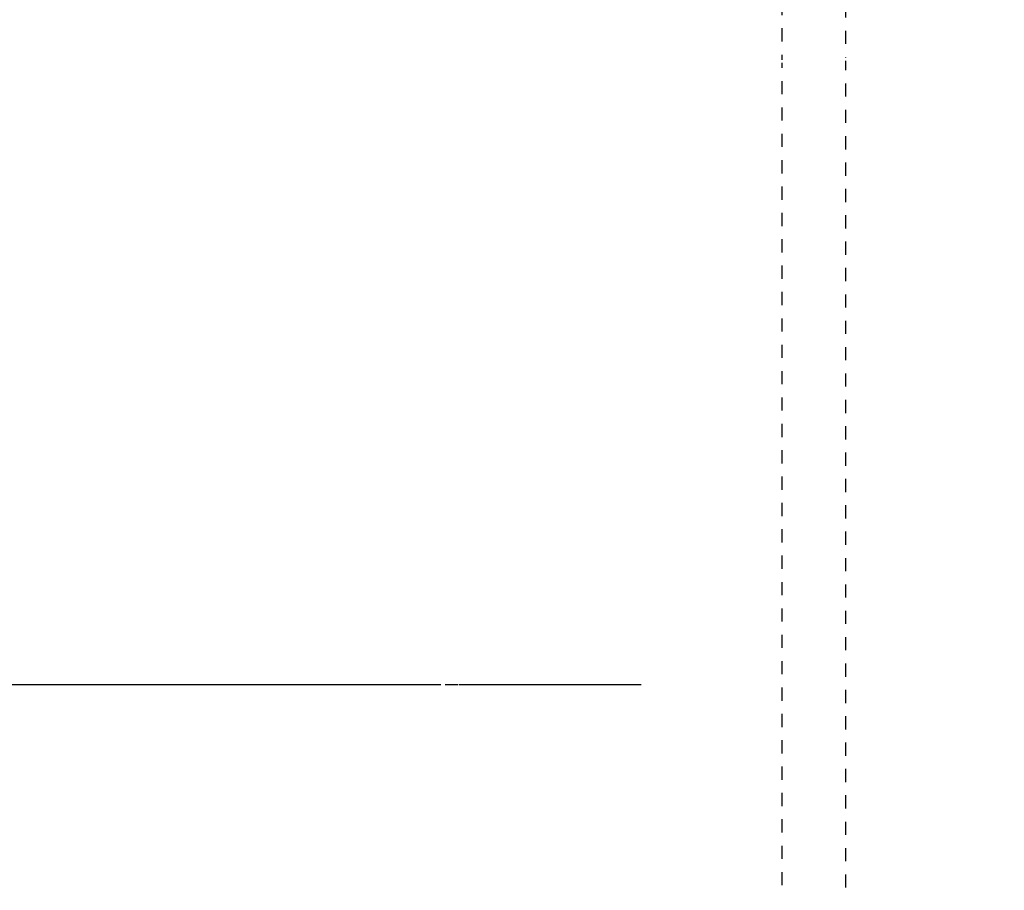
# Model space of a CAD drawing. Header units: millimetres. Extents: x -38031 to 123247, y -16330 to 129979.
# Tile 139 of 148: x 54982 to 55760, y 27858 to 28545. Entities that reach past the tile are written whole.
import ezdxf

# ---------------------------------------------------------------- set-up
doc = ezdxf.new("R2010")
doc.units = ezdxf.units.MM
doc.header["$LTSCALE"] = 50
doc.linetypes.add('STYLE_01', pattern=[0.41664, 0.20828, -0.20836])
doc.layers.add('AL$1A---_ALGEMEEN', color=8, linetype='Continuous')
doc.layers.add('BOUWKUNDIG', color=8, linetype='Continuous')

# ---------------------------------------------------------------- blocks, each defined once
blk = doc.blocks.new('Group-36')
at = {"color": 0, "linetype": 'STYLE_01'}
blk.add_wipeout([(-776, 669.99), (-726, 669.99), (-726, -2630.01), (-776, -2630.01)], dxfattribs=at).dxf.layer = 'AL$1A---_ALGEMEEN'
at = {"layer": 'AL$1A---_ALGEMEEN', "color": 0, "linetype": 'STYLE_01'}
blk.add_lwpolyline([(-776, 669.99), (-726, 669.99), (-726, -2630.01), (-776, -2630.01)], close=True, dxfattribs=at)
blk = doc.blocks.new('Group-38')
at = {"layer": 'AL$1A---_ALGEMEEN', "color": 0}
blk.add_blockref('Group-36', (0, 0), dxfattribs=at)
blk = doc.blocks.new('200254 W 210 11-06-2007')
for points in [[(19378.45, 3428.06), (19375.45, 3428.06), (19375.45, 3440.75), (19354.65, 3440.75), (19354.65, 3443.75), (19378.45, 3443.75)], [(19375.45, 3390.98), (19378.45, 3390.98), (19378.45, 3360.13), (19375.45, 3360.13)], [(19375.45, 3323.05), (19378.45, 3323.05), (19378.45, 3306.45), (19375.45, 3306.45)], [(18802.05, 3268.05), (18802.05, 3272.33), (18946.45, 3272.33), (18946.45, 3270.05), (18951.43, 3270.05), (18951.43, 3272.33), (18980.65, 3272.33), (18980.65, 3270.05), (18985.65, 3270.05), (18985.65, 3268.05), (18980.65, 3268.05)], [(19287.82, 3049.9), (19267.05, 3070.68), (19267.05, 3078.45), (19270.05, 3078.45), (19270.05, 3071.92), (19291.64, 3050.33)], [(18943.95, 3042.64), (18946.35, 3042.64), (18946.35, 3001.89), (18944.95, 3001.89), (18944.92, 3001.89), (18944.9, 3001.89), (18944.88, 3001.89), (18944.85, 3001.89), (18944.83, 3001.9), (18944.8, 3001.9), (18944.78, 3001.9), (18944.75, 3001.91), (18944.73, 3001.91), (18944.71, 3001.92), (18944.68, 3001.92), (18944.66, 3001.93), (18944.64, 3001.94), (18944.61, 3001.95), (18944.59, 3001.95), (18944.57, 3001.96), (18944.54, 3001.97), (18944.52, 3001.98), (18944.5, 3001.99), (18944.48, 3002.01), (18944.46, 3002.02), (18944.44, 3002.03), (18944.41, 3002.04), (18944.39, 3002.06), (18944.37, 3002.07), (18944.35, 3002.08), (18944.33, 3002.1), (18944.31, 3002.11), (18944.3, 3002.13), (18944.28, 3002.15), (18944.26, 3002.16), (18944.24, 3002.18), (18944.23, 3002.2), (18944.21, 3002.22), (18944.19, 3002.23), (18944.18, 3002.25), (18944.16, 3002.27), (18944.15, 3002.29), (18944.13, 3002.31), (18944.12, 3002.33), (18944.1, 3002.35), (18944.09, 3002.37), (18944.08, 3002.39), (18944.07, 3002.42), (18944.06, 3002.44), (18944.05, 3002.46), (18944.04, 3002.48), (18944.03, 3002.51), (18944.02, 3002.53), (18944.01, 3002.55), (18944, 3002.57), (18943.99, 3002.6), (18943.99, 3002.62), (18943.98, 3002.64), (18943.97, 3002.67), (18943.97, 3002.69), (18943.96, 3002.72), (18943.96, 3002.74), (18943.96, 3002.77), (18943.95, 3002.79), (18943.95, 3002.81), (18943.95, 3002.84), (18943.95, 3002.86), (18943.95, 3002.89)], [(19061.69, 3025.61), (19062.05, 3025.61), (19062.05, 3021.98), (19061.69, 3021.98)]]:
    blk.add_wipeout(points).dxf.layer = 'AL$1A---_ALGEMEEN'
for points in [[(18802.05, 3273.33), (18802.05, 3275.33), (18802.05, 3275.35), (18802.05, 3275.37), (18802.05, 3275.4), (18802.05, 3275.42), (18802.06, 3275.45), (18802.06, 3275.47), (18802.06, 3275.5), (18802.07, 3275.52), (18802.07, 3275.54), (18802.08, 3275.57), (18802.09, 3275.59), (18802.09, 3275.62), (18802.1, 3275.64), (18802.11, 3275.66), (18802.12, 3275.69), (18802.13, 3275.71), (18802.13, 3275.73), (18802.15, 3275.75), (18802.16, 3275.77), (18802.17, 3275.8), (18802.18, 3275.82), (18802.19, 3275.84), (18802.2, 3275.86), (18802.22, 3275.88), (18802.23, 3275.9), (18802.25, 3275.92), (18802.26, 3275.94), (18802.28, 3275.96), (18802.29, 3275.98), (18802.31, 3276), (18802.32, 3276.01), (18802.34, 3276.03), (18802.36, 3276.05), (18802.38, 3276.07), (18802.4, 3276.08), (18802.41, 3276.1), (18802.43, 3276.11), (18802.45, 3276.13), (18802.47, 3276.14), (18802.49, 3276.16), (18802.51, 3276.17), (18802.54, 3276.18), (18802.56, 3276.2), (18802.58, 3276.21), (18802.6, 3276.22), (18802.62, 3276.23), (18802.64, 3276.24), (18802.67, 3276.25), (18802.69, 3276.26), (18802.71, 3276.27), (18802.74, 3276.27), (18802.76, 3276.28), (18802.78, 3276.29), (18802.81, 3276.3), (18802.83, 3276.3), (18802.85, 3276.31), (18802.88, 3276.31), (18802.9, 3276.31), (18802.93, 3276.32), (18802.95, 3276.32), (18802.98, 3276.32), (18803, 3276.32), (18803.02, 3276.33), (18803.05, 3276.33), (18874.25, 3276.33), (18945.45, 3276.33), (18945.47, 3276.33), (18945.5, 3276.32), (18945.52, 3276.32), (18945.55, 3276.32), (18945.57, 3276.32), (18945.6, 3276.31), (18945.62, 3276.31), (18945.64, 3276.31), (18945.67, 3276.3), (18945.69, 3276.3), (18945.72, 3276.29), (18945.74, 3276.28), (18945.76, 3276.27), (18945.79, 3276.27), (18945.81, 3276.26), (18945.83, 3276.25), (18945.85, 3276.24), (18945.88, 3276.23), (18945.9, 3276.22), (18945.92, 3276.21), (18945.94, 3276.2), (18945.96, 3276.18), (18945.98, 3276.17), (18946, 3276.16), (18946.03, 3276.14), (18946.04, 3276.13), (18946.06, 3276.11), (18946.08, 3276.1), (18946.1, 3276.08), (18946.12, 3276.07), (18946.14, 3276.05), (18946.16, 3276.03), (18946.17, 3276.01), (18946.19, 3276), (18946.21, 3275.98), (18946.22, 3275.96), (18946.24, 3275.94), (18946.25, 3275.92), (18946.27, 3275.9), (18946.28, 3275.88), (18946.29, 3275.86), (18946.31, 3275.84), (18946.32, 3275.82), (18946.33, 3275.8), (18946.34, 3275.77), (18946.35, 3275.75), (18946.36, 3275.73), (18946.37, 3275.71), (18946.38, 3275.69), (18946.39, 3275.66), (18946.4, 3275.64), (18946.41, 3275.62), (18946.41, 3275.59), (18946.42, 3275.57), (18946.42, 3275.54), (18946.43, 3275.52), (18946.43, 3275.5), (18946.44, 3275.47), (18946.44, 3275.45), (18946.44, 3275.42), (18946.45, 3275.4), (18946.45, 3275.37), (18946.45, 3275.35), (18946.45, 3275.33), (18946.45, 3273.33)], [(18980.65, 3273.33), (18980.65, 3275.33), (18980.65, 3275.35), (18980.65, 3275.37), (18980.65, 3275.4), (18980.64, 3275.42), (18980.64, 3275.45), (18980.64, 3275.47), (18980.63, 3275.5), (18980.63, 3275.52), (18980.62, 3275.54), (18980.62, 3275.57), (18980.61, 3275.59), (18980.61, 3275.62), (18980.6, 3275.64), (18980.59, 3275.66), (18980.58, 3275.69), (18980.57, 3275.71), (18980.56, 3275.73), (18980.55, 3275.75), (18980.54, 3275.77), (18980.53, 3275.8), (18980.52, 3275.82), (18980.51, 3275.84), (18980.49, 3275.86), (18980.48, 3275.88), (18980.47, 3275.9), (18980.45, 3275.92), (18980.44, 3275.94), (18980.42, 3275.96), (18980.41, 3275.98), (18980.39, 3276), (18980.37, 3276.01), (18980.36, 3276.03), (18980.34, 3276.05), (18980.32, 3276.07), (18980.3, 3276.08), (18980.28, 3276.1), (18980.26, 3276.11), (18980.24, 3276.13), (18980.23, 3276.14), (18980.2, 3276.16), (18980.18, 3276.17), (18980.16, 3276.18), (18980.14, 3276.2), (18980.12, 3276.21), (18980.1, 3276.22), (18980.08, 3276.23), (18980.05, 3276.24), (18980.03, 3276.25), (18980.01, 3276.26), (18979.99, 3276.27), (18979.96, 3276.27), (18979.94, 3276.28), (18979.92, 3276.29), (18979.89, 3276.3), (18979.87, 3276.3), (18979.84, 3276.31), (18979.82, 3276.31), (18979.8, 3276.31), (18979.77, 3276.32), (18979.75, 3276.32), (18979.72, 3276.32), (18979.7, 3276.32), (18979.67, 3276.33), (18979.65, 3276.33), (18966.05, 3276.33), (18952.45, 3276.33), (18952.42, 3276.33), (18952.4, 3276.32), (18952.38, 3276.32), (18952.35, 3276.32), (18952.33, 3276.32), (18952.3, 3276.31), (18952.28, 3276.31), (18952.25, 3276.31), (18952.23, 3276.3), (18952.21, 3276.3), (18952.18, 3276.29), (18952.16, 3276.28), (18952.14, 3276.27), (18952.11, 3276.27), (18952.09, 3276.26), (18952.07, 3276.25), (18952.04, 3276.24), (18952.02, 3276.23), (18952, 3276.22), (18951.98, 3276.21), (18951.96, 3276.2), (18951.94, 3276.18), (18951.91, 3276.17), (18951.89, 3276.16), (18951.87, 3276.14), (18951.85, 3276.13), (18951.83, 3276.11), (18951.81, 3276.1), (18951.8, 3276.08), (18951.78, 3276.07), (18951.76, 3276.05), (18951.74, 3276.03), (18951.73, 3276.01), (18951.71, 3276), (18951.69, 3275.98), (18951.68, 3275.96), (18951.66, 3275.94), (18951.65, 3275.92), (18951.63, 3275.9), (18951.62, 3275.88), (18951.6, 3275.86), (18951.59, 3275.84), (18951.58, 3275.82), (18951.57, 3275.8), (18951.56, 3275.77), (18951.55, 3275.75), (18951.54, 3275.73), (18951.53, 3275.71), (18951.52, 3275.69), (18951.51, 3275.66), (18951.5, 3275.64), (18951.49, 3275.62), (18951.49, 3275.59), (18951.48, 3275.57), (18951.47, 3275.54), (18951.47, 3275.52), (18951.46, 3275.5), (18951.46, 3275.47), (18951.46, 3275.45), (18951.45, 3275.42), (18951.45, 3275.4), (18951.45, 3275.37), (18951.45, 3275.35), (18951.45, 3275.33), (18951.45, 3273.33)], [(19240.25, 3078.45), (19346.45, 3078.45), (19346.45, 3081.45), (19240.25, 3081.45)]]:
    blk.add_wipeout(points).dxf.layer = 'AL$1A---_ALGEMEEN'
at = {"linetype": 'Continuous'}
blk.add_wipeout([(19207.17, 2895.36), (19207.17, 2889.24), (19561.46, 2929.03), (19561.46, 2929.35), (19561.46, 3062.12), (19555.38, 3061.56), (19555.38, 2934.47)], dxfattribs=at).dxf.layer = 'AL$1A---_ALGEMEEN'
blk.add_wipeout([(19213.23, 2966.51), (19213.23, 3030.56), (19207.15, 3029.88), (19207.15, 2959.67), (19490.17, 2991.48), (19490.15, 2997.59)], dxfattribs=at).dxf.layer = 'AL$1A---_ALGEMEEN'
blk.add_wipeout([(19559.58, 3061.51), (19558.38, 3061.51), (19558.38, 2931.78), (19373.81, 2911.06), (19373.94, 2909.87), (19559.58, 2930.71)]).dxf.layer = 'AL$1A---_ALGEMEEN'
blk.add_wipeout([(19491.42, 3059.28), (19554.24, 3066.34), (19554.8, 3061.37), (19491.97, 3054.31)]).dxf.layer = 'AL$1A---_ALGEMEEN'
at = {"layer": 'AL$1A---_ALGEMEEN'}
blk.add_blockref('Group-38', (20161.97, 3587.45), dxfattribs=at)
for points in [[(19528.4, 3533.95), (19515.6, 3533.95), (19515.6, 3531.69), (19528.4, 3531.69)], [(19417.09, 3525.95), (19320.25, 3525.95), (19320.25, 3523.95), (19422.55, 3523.95), (19422.55, 3525.95), (19421.13, 3525.95)], [(19030.25, 3472.13), (19030.25, 3469.13), (19236.25, 3469.13), (19236.25, 3472.13)], [(19351.45, 3472.95), (19354.65, 3472.95), (19354.65, 3451.85), (19351.45, 3451.85)], [(19295.45, 3469.85), (19299.45, 3469.85), (19299.45, 3451.85), (19295.45, 3451.85)], [(19340.45, 3450.15), (19342.45, 3450.15), (19342.45, 3443.95), (19340.45, 3443.95)], [(19033.25, 3436.13), (19038.25, 3436.13), (19038.25, 3433.13), (19033.25, 3433.13)], [(19290.23, 3422.79), (19290.23, 3424.07), (19288.65, 3424.07), (19288.65, 3422.79)], [(19182.25, 3407.13), (19182.25, 3404.13), (19206.25, 3404.13), (19206.25, 3407.13)], [(19290.23, 3406.15), (19313.85, 3406.15), (19313.85, 3404.75), (19290.23, 3404.75)], [(19033.25, 3393.13), (19038.25, 3393.13), (19038.25, 3390.13), (19033.25, 3390.13)], [(19033.25, 3306.45), (19033.25, 3316.85), (19030.25, 3316.85), (19030.25, 3306.45)], [(19442.47, 3306.45), (19442.47, 3303.45), (19301.43, 3303.45), (19301.43, 3306.45)], [(19144.45, 3295.13), (19144.45, 3297.45), (19142.45, 3297.45), (19142.45, 3295.13)], [(19149.45, 3295.13), (19149.45, 3297.45), (19151.45, 3297.45), (19151.45, 3295.13)], [(19445.45, 3297.45), (19442.45, 3297.45), (19442.45, 3252.38), (19445.45, 3252.38)], [(18948.75, 3222.09), (18948.75, 3156.89), (18946.35, 3156.89), (18946.35, 3122.25), (18943.95, 3122.25), (18943.95, 3158.29), (18943.95, 3158.31), (18943.95, 3158.33), (18943.95, 3158.36), (18943.95, 3158.38), (18943.96, 3158.41), (18943.96, 3158.43), (18943.96, 3158.46), (18943.97, 3158.48), (18943.97, 3158.5), (18943.98, 3158.53), (18943.99, 3158.55), (18943.99, 3158.58), (18944, 3158.6), (18944.01, 3158.62), (18944.02, 3158.65), (18944.03, 3158.67), (18944.04, 3158.69), (18944.05, 3158.71), (18944.06, 3158.73), (18944.07, 3158.76), (18944.08, 3158.78), (18944.09, 3158.8), (18944.1, 3158.82), (18944.12, 3158.84), (18944.13, 3158.86), (18944.15, 3158.88), (18944.16, 3158.9), (18944.18, 3158.92), (18944.19, 3158.94), (18944.21, 3158.96), (18944.23, 3158.97), (18944.24, 3158.99), (18944.26, 3159.01), (18944.28, 3159.03), (18944.3, 3159.04), (18944.31, 3159.06), (18944.33, 3159.07), (18944.35, 3159.09), (18944.37, 3159.1), (18944.39, 3159.12), (18944.41, 3159.13), (18944.44, 3159.14), (18944.46, 3159.16), (18944.48, 3159.17), (18944.5, 3159.18), (18944.52, 3159.19), (18944.54, 3159.2), (18944.57, 3159.21), (18944.59, 3159.22), (18944.61, 3159.23), (18944.64, 3159.23), (18944.66, 3159.24), (18944.68, 3159.25), (18944.71, 3159.26), (18944.73, 3159.26), (18944.75, 3159.27), (18944.78, 3159.27), (18944.8, 3159.27), (18944.83, 3159.28), (18944.85, 3159.28), (18944.88, 3159.28), (18944.9, 3159.28), (18944.92, 3159.29), (18944.95, 3159.29), (18946.35, 3159.29), (18946.35, 3219.69), (18944.95, 3219.69), (18944.92, 3219.69), (18944.9, 3219.69), (18944.88, 3219.69), (18944.85, 3219.69), (18944.83, 3219.69), (18944.8, 3219.7), (18944.78, 3219.7), (18944.75, 3219.7), (18944.73, 3219.71), (18944.71, 3219.72), (18944.68, 3219.72), (18944.66, 3219.73), (18944.64, 3219.74), (18944.61, 3219.74), (18944.59, 3219.75), (18944.57, 3219.76), (18944.54, 3219.77), (18944.52, 3219.78), (18944.5, 3219.79), (18944.48, 3219.8), (18944.46, 3219.82), (18944.44, 3219.83), (18944.41, 3219.84), (18944.39, 3219.85), (18944.37, 3219.87), (18944.35, 3219.88), (18944.33, 3219.9), (18944.31, 3219.91), (18944.3, 3219.93), (18944.28, 3219.94), (18944.26, 3219.96), (18944.24, 3219.98), (18944.23, 3220), (18944.21, 3220.01), (18944.19, 3220.03), (18944.18, 3220.05), (18944.16, 3220.07), (18944.15, 3220.09), (18944.13, 3220.11), (18944.12, 3220.13), (18944.1, 3220.15), (18944.09, 3220.17), (18944.08, 3220.19), (18944.07, 3220.21), (18944.06, 3220.24), (18944.05, 3220.26), (18944.04, 3220.28), (18944.03, 3220.3), (18944.02, 3220.33), (18944.01, 3220.35), (18944, 3220.37), (18943.99, 3220.4), (18943.99, 3220.42), (18943.98, 3220.44), (18943.97, 3220.47), (18943.97, 3220.49), (18943.96, 3220.51), (18943.96, 3220.54), (18943.96, 3220.56), (18943.95, 3220.59), (18943.95, 3220.61), (18943.95, 3220.64), (18943.95, 3220.66), (18943.95, 3220.69), (18943.95, 3232.15), (18946.35, 3232.15), (18946.35, 3222.09)], [(19071.59, 3231.85), (19072.89, 3231.85), (19072.89, 3230.55), (19071.59, 3230.55)], [(19445.45, 3069.05), (19445.45, 3215.3), (19442.45, 3215.3), (19442.45, 3068.78)], [(19116.35, 3210.13), (19116.35, 3207.13), (19236.25, 3207.13), (19236.25, 3210.13)], [(19303.25, 3191.64), (19240.25, 3191.64), (19240.25, 3188.64), (19300.25, 3188.64), (19300.25, 3161.85), (19303.25, 3161.85)], [(19116.35, 3161.05), (19116.35, 3129.15), (19119.35, 3129.15), (19119.35, 3161.05)], [(19303.25, 3118.65), (19303.25, 3141.57), (19300.25, 3141.57), (19300.25, 3118.65)], [(19349.45, 3114.66), (19346.45, 3114.66), (19346.45, 3055.34), (19349.45, 3055.68)], [(19402.45, 3114.64), (19399.45, 3114.64), (19399.45, 3061.29), (19402.45, 3061.63)], [(19116.35, 3108.47), (19116.35, 3083.43), (19119.35, 3083.43), (19119.35, 3108.47)], [(19197.35, 3037.27), (19197.35, 3090.43), (19200.35, 3090.43), (19200.35, 3037.54)], [(19069.69, 3057.23), (19069.69, 3058.63), (19061.69, 3058.63), (19061.69, 3057.23)], [(19132.17, 3029.93), (19132.17, 3061.25), (19130.77, 3061.25), (19130.77, 3029.81)], [(19210.25, 3029.69), (19209.05, 3029.69), (19209.05, 2961.8), (19366.46, 2979.48), (19366.32, 2980.67), (19210.25, 2963.14)], [(19069.69, 3025.61), (19069.69, 3022.9), (19072.69, 3023.24), (19072.69, 3025.61)], [(18946.45, 2981.45), (18797.77, 2981.45), (18797.77, 2979.05), (18946.45, 2979.05)], [(19198.36, 2969.42), (19198.37, 2985.17), (19193.5, 2985.17), (19193.49, 2969.43)], [(18368.55, 2972.18), (18368.55, 2969.92), (18951.67, 2969.92), (18951.67, 2972.18)]]:
    blk.add_wipeout(points).dxf.layer = 'AL$1A---_ALGEMEEN'
at = {"linetype": 'STYLE_01'}
blk.add_wipeout([(19250.95, 3442.75), (19271.95, 3442.75), (19271.95, 3440.75), (19250.95, 3440.75)], dxfattribs=at).dxf.layer = 'AL$1A---_ALGEMEEN'
at = {"linetype": 'Continuous', "lineweight": 5}
blk.add_wipeout([(19071.25, 3357.13), (19236.25, 3357.13), (19236.25, 3349.13), (19071.25, 3349.13)], dxfattribs=at).dxf.layer = 'AL$1A---_ALGEMEEN'
at = {"linetype": 'Continuous', "lineweight": 18}
for points in [[(19158.45, 3183.13), (19119.35, 3183.13), (19119.35, 3181.73), (19158.45, 3181.73)], [(19204.45, 3182.39), (19205.85, 3182.39), (19205.85, 3186.89), (19204.45, 3186.89)], [(19204.45, 3162.57), (19205.85, 3162.57), (19205.85, 3157.99), (19204.45, 3157.99)]]:
    blk.add_wipeout(points, dxfattribs=at).dxf.layer = 'AL$1A---_ALGEMEEN'
for points in [[(19426.55, 3527.38), (19426.55, 3552.81), (19423.55, 3552.81), (19423.55, 3525.95), (19426.55, 3525.95), (19426.55, 3526.32)], [(19295.45, 3471.85), (19299.45, 3471.85), (19299.45, 3449.85), (19295.45, 3449.85)], [(19030.25, 3452.93), (19030.25, 3433.13), (19033.25, 3433.13), (19033.25, 3452.93)], [(19240.25, 3442.75), (19250.95, 3442.75), (19250.95, 3440.75), (19240.25, 3440.75)], [(19271.95, 3442.75), (19295.45, 3442.75), (19295.45, 3440.75), (19271.95, 3440.75)], [(19290.23, 3424.15), (19313.85, 3424.15), (19313.85, 3422.75), (19290.23, 3422.75)], [(19290.23, 3404.83), (19290.23, 3406.11), (19288.65, 3406.11), (19288.65, 3404.83)], [(19030.25, 3360.13), (19030.25, 3357.13), (19236.25, 3357.13), (19236.25, 3360.13)], [(19152.65, 3295.13), (19152.65, 3292.13), (19176.65, 3292.13), (19176.65, 3295.13)], [(18948.95, 3232.39), (18954.75, 3232.39), (18954.75, 3232.15), (18948.95, 3232.15)], [(19119.35, 3181.73), (19119.35, 3186.45), (19116.35, 3186.45), (19116.35, 3181.73)], [(19069.69, 3159.45), (19069.69, 3057.21), (19072.69, 3057.21), (19072.69, 3159.45)], [(19142.45, 3090.45), (19119.35, 3090.45), (19119.35, 3087.45), (19142.45, 3087.45)], [(19151.45, 3090.45), (19197.35, 3090.45), (19197.35, 3087.45), (19151.45, 3087.45)], [(19061.69, 3021.98), (19061.69, 3054.12), (19061.69, 3057.21), (19061.69, 3058.63), (19060.29, 3058.63), (19060.29, 3021.82)], [(19117.96, 3059.85), (19129.87, 3059.85), (19130.77, 3059.85), (19130.77, 3061.25), (19117.96, 3061.25)], [(18956.25, 2979.19), (18956.25, 2969.92), (18951.67, 2969.92), (18951.67, 2972.19), (18953.95, 2972.19), (18953.95, 2979.19)]]:
    blk.add_wipeout(points).dxf.layer = 'AL$1A---_ALGEMEEN'
at = {"linetype": 'Continuous', "lineweight": 5}
blk.add_wipeout([(19061.93, 3460.73), (19228.25, 3460.73), (19228.25, 3415.73), (19211.15, 3415.75), (19211.15, 3407.13), (19236.15, 3407.13), (19236.25, 3468.73), (19061.93, 3468.73)], dxfattribs=at).dxf.layer = 'AL$1A---_ALGEMEEN'
at = {"linetype": 'Continuous', "lineweight": 18}
for points in [[(19205.85, 3185.15), (19205.85, 3183.75), (19236.25, 3183.75), (19236.25, 3185.15)], [(19156.45, 3181.73), (19158.45, 3181.73), (19158.45, 3137.73), (19156.45, 3137.73)], [(19205.83, 3161.15), (19205.83, 3159.75), (19236.23, 3159.75), (19236.23, 3161.15)]]:
    blk.add_wipeout(points, dxfattribs=at).dxf.layer = 'AL$1A---_ALGEMEEN'
at = {"layer": 'AL$1A---_ALGEMEEN'}
blk.add_line((19274.53, 3032.44), (18160.97, 3032.44), dxfattribs=at)
for points in [[(19428.35, 3527.81), (19446.95, 3527.81), (19446.95, 3525.55), (19428.35, 3525.55)], [(19037.55, 3450.93), (19037.55, 3469.13), (19035.55, 3469.13), (19035.55, 3452.93), (19033.25, 3452.93), (19033.25, 3450.93)], [(19061.93, 3469.13), (19058.93, 3469.13), (19058.93, 3460.73), (19061.93, 3460.73)], [(19058.93, 3442.75), (19058.93, 3360.13), (19061.93, 3360.13), (19061.93, 3442.75)], [(19236.25, 3407.13), (19206.25, 3407.13), (19206.25, 3404.13), (19236.25, 3404.13)], [(19030.25, 3393.13), (19030.25, 3337.53), (19033.25, 3337.53), (19033.25, 3393.13)], [(19069.25, 3357.13), (19071.25, 3357.13), (19071.25, 3319.15), (19069.25, 3319.15)], [(19033.25, 3292.13), (19152.65, 3292.13), (19152.65, 3295.13), (19033.25, 3295.13)], [(19236.25, 3295.13), (19176.65, 3295.13), (19176.65, 3292.13), (19236.25, 3292.13)], [(19232.04, 3183.75), (19233.44, 3183.75), (19233.44, 3161.15), (19232.04, 3161.15)], [(18956.85, 3159.45), (18956.85, 3156.45), (19069.69, 3156.45), (19069.69, 3159.45)], [(19119.35, 3137.75), (19119.35, 3134.75), (19236.23, 3134.75), (19236.23, 3137.75)]]:
    blk.add_wipeout(points).dxf.layer = 'AL$1A---_ALGEMEEN'
for points in [[(19431.95, 3531.69), (19431.95, 3553.55), (19429.69, 3553.55), (19429.69, 3531.69)], [(19061.93, 3404.13), (19182.25, 3404.13), (19182.25, 3407.13), (19061.93, 3407.13)], [(19033.25, 3364.31), (19058.93, 3364.31), (19058.93, 3362.91), (19033.25, 3362.91)], [(19033.25, 3292.13), (19033.25, 3297.45), (19030.25, 3297.45), (19030.25, 3292.13)], [(19039.25, 3295.13), (19039.25, 3297.45), (19037.25, 3297.45), (19037.25, 3295.13)], [(19138.35, 3210.11), (19141.35, 3210.11), (19141.35, 3292.11), (19138.35, 3292.11)], [(19232.04, 3207.13), (19233.44, 3207.13), (19233.44, 3185.15), (19232.04, 3185.15)], [(19232.04, 3159.75), (19233.44, 3159.75), (19233.44, 3137.75), (19232.04, 3137.75)], [(19130.01, 3059.2), (19130.37, 3059.2), (19130.37, 3030.2), (19130.01, 3030.2)], [(19116.35, 3028.15), (19116.4, 3028.15), (19119.35, 3028.48), (19119.35, 3041.07), (19116.35, 3041.07)]]:
    blk.add_wipeout(points).dxf.layer = 'AL$1A---_ALGEMEEN'
blk.add_wipeout([(19431.95, 3533.95), (19431.95, 3531.69), (19446.96, 3531.69), (19446.96, 3533.95)]).dxf.layer = 'AL$1A---_ALGEMEEN'

msp = doc.modelspace()

# ---------------------------------------------------------------- block references
at = {"layer": 'BOUWKUNDIG'}
msp.add_blockref('200254 W 210 11-06-2007', (36199.03, 24987.56), dxfattribs=at)

doc.saveas('drawing.dxf')
